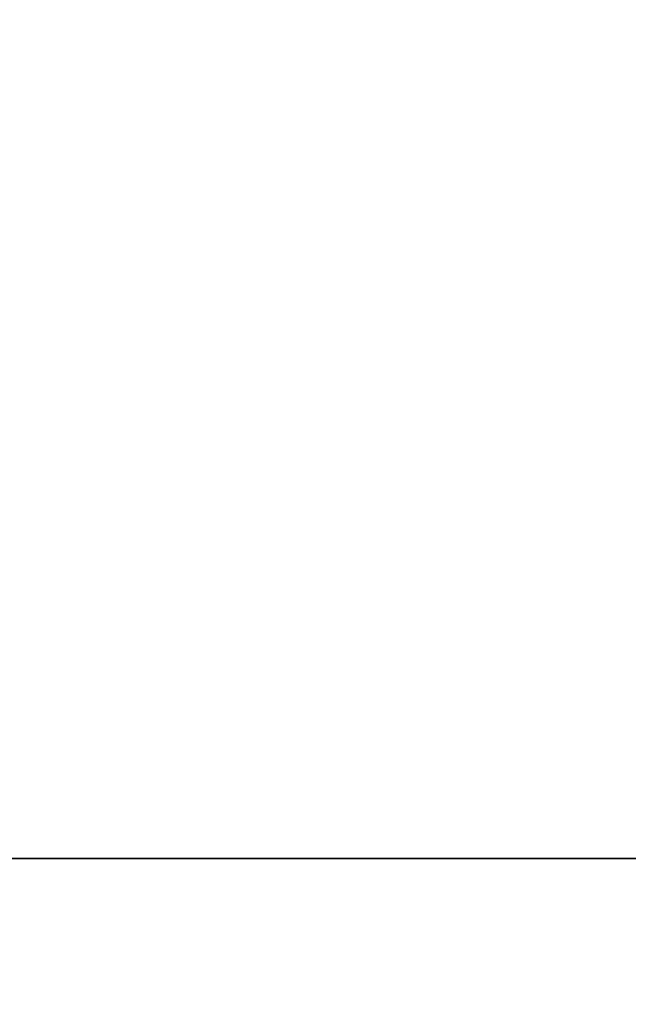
# Model space of a CAD drawing. Header units: inches. Extents: x -263 to 530, y -1 to 602.
# Tile 219 of 256: x -197.9964 to -197.98865, y 183.49814 to 183.51069. Entities that reach past the tile are written whole.
import ezdxf

# ---------------------------------------------------------------- set-up
doc = ezdxf.new("R2010")
doc.units = ezdxf.units.IN
doc.header["$MEASUREMENT"] = 0
doc.layers.add('A-DOOR', color=31, linetype='Continuous', lineweight=13)
doc.layers.add('A-WALL', color=113, linetype='Continuous', lineweight=13)

# ---------------------------------------------------------------- blocks, each defined once
blk = doc.blocks.new('Door_3 - 9_-4_ X 7_-10_-1696224-_3D_')
at = {"layer": 'A-DOOR'}
mesh = blk.add_polyface(dxfattribs=at)
corners = [(-58.000002, 1.25, 96), (-58.000002, 1.75, 96), (-58.000002, 1.75), (-58.000002, 1.25)]
mesh.append_faces([[corners[k] for k in face] for face in [(0, 1, 2, 3)]])
mesh = blk.add_polyface(dxfattribs=at)
corners = [(-58.000002, 1.25), (-58.000002, 1.75), (-55.999998, 1.75), (-55.999998, 1.25)]
mesh.append_faces([[corners[k] for k in face] for face in [(0, 1, 2, 3)]])
mesh = blk.add_polyface(dxfattribs=at)
corners = [(58.000002, 1.25, 96), (58.000002, 1.75, 96), (-58.000002, 1.75, 96), (-58.000002, 1.25, 96)]
mesh.append_faces([[corners[k] for k in face] for face in [(0, 1, 2, 3)]])

msp = doc.modelspace()

# ---------------------------------------------------------------- block references
at = {"layer": 'A-DOOR', "rotation": 89.99999999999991}
msp.add_blockref('Door_3 - 9_-4_ X 7_-10_-1696224-_3D_', (-196.25, 241.5, 128), dxfattribs=at)

# ---------------------------------------------------------------- meshes
at = {"layer": 'A-WALL'}
mesh = msp.add_polyface(dxfattribs=at)
corners = [(-197.500008, 135, 128.000004), (-198, 135, 128.000004), (-198, 183.500004, 128.000004), (-197.500008, 183.500004, 128.000004)]
mesh.append_faces([[corners[k] for k in face] for face in [(0, 1, 2, 3)]])
mesh = msp.add_polyface(dxfattribs=at)
corners = [(-197.500008, 183.500004, 128.000004), (-198, 183.500004, 128.000004), (-198, 183.500004, 132.999996), (-197.500008, 183.500004, 132.999996)]
mesh.append_faces([[corners[k] for k in face] for face in [(0, 1, 2, 3)]])
mesh = msp.add_polyface(dxfattribs=at)
corners = [(-197.500008, 183.500004, 132.999996), (-198, 183.500004, 132.999996), (-198, 135, 132.999996), (-197.500008, 135, 132.999996)]
mesh.append_faces([[corners[k] for k in face] for face in [(0, 1, 2, 3)]])

doc.saveas('drawing.dxf')
